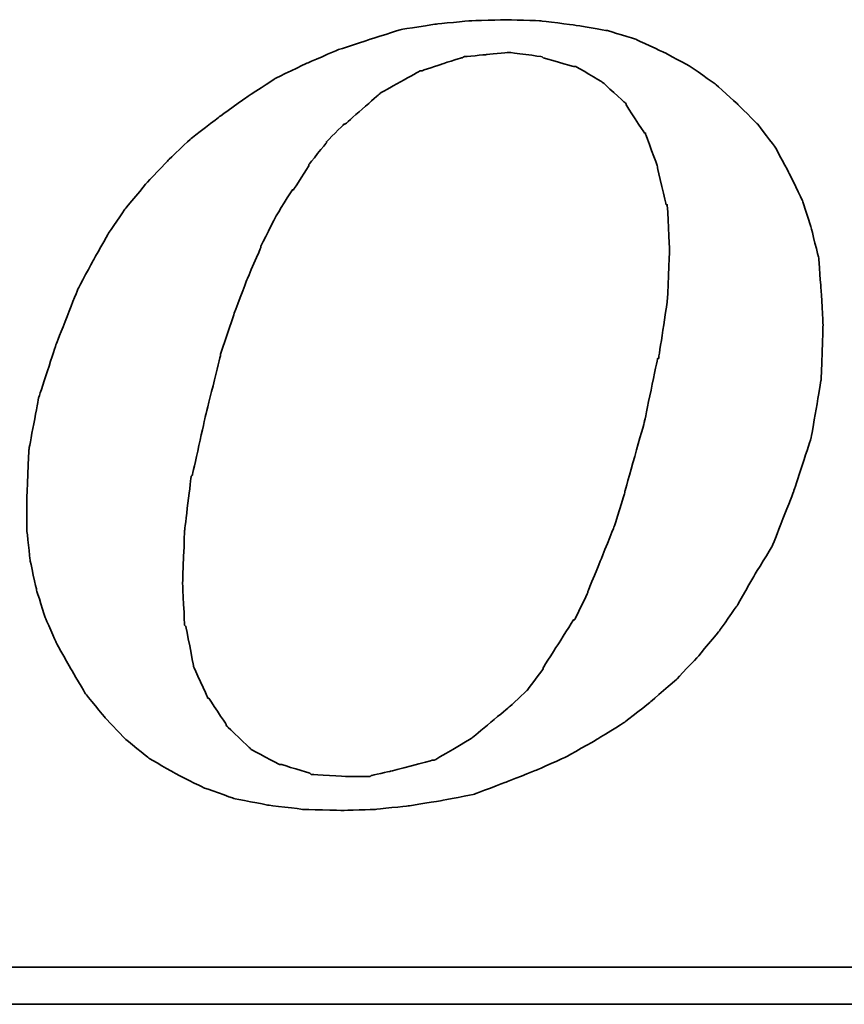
# Model space of a CAD drawing. Header units: millimetres. Extents: x 25 to 410, y 132 to 267.
# Tile 42 of 49: x 323.46 to 328.43, y 171.47 to 177.41. Entities that reach past the tile are written whole.
import ezdxf

# ---------------------------------------------------------------- set-up
doc = ezdxf.new("R2010")
doc.units = ezdxf.units.MM
doc.layers.add('DIM', color=4, linetype='CONTINUOUS')
doc.layers.add('layer 1', color=7, linetype='CONTINUOUS')

# ---------------------------------------------------------------- blocks, each defined once
blk = doc.blocks.new('TBI MOTION logo(完整正式版)')
at = {"layer": 'layer 1', "color": 22, "lineweight": 35}
for points, knots in [([(35.79625, -6.98375), (35.79625, -6.98375), (36.23125, -7.43875), (36.23125, -7.43875), (36.23125, -7.43875), (36.23125, -7.43875), (36.75625, -7.87125), (36.75625, -7.87125), (36.75625, -7.87125), (36.75625, -7.87125), (37.33125, -8.20375), (37.33125, -8.20375), (37.33125, -8.20375), (37.33125, -8.20375), (37.95625, -8.51875), (37.95625, -8.51875), (37.95625, -8.51875), (37.95625, -8.51875), (38.62625, -8.75875), (38.62625, -8.75875), (38.62625, -8.75875), (38.62625, -8.75875), (39.37125, -8.90375), (39.37125, -8.90375), (39.37125, -8.90375), (39.37125, -8.90375), (40.14125, -8.99875), (40.14125, -8.99875), (40.14125, -8.99875), (40.14125, -8.99875), (41.02625, -9.02375), (41.02625, -9.02375), (41.02625, -9.02375), (41.02625, -9.02375), (41.74625, -8.99875), (41.74625, -8.99875), (41.74625, -8.99875), (41.74625, -8.99875), (42.46625, -8.92375), (42.46625, -8.92375), (42.46625, -8.92375), (42.46625, -8.92375), (43.21125, -8.80625), (43.21125, -8.80625), (43.21125, -8.80625), (43.21125, -8.80625), (43.93125, -8.66375), (43.93125, -8.66375), (43.93125, -8.66375), (43.93125, -8.66375), (44.62625, -8.39875), (44.62625, -8.39875), (44.62625, -8.39875), (44.62625, -8.39875), (45.29625, -8.13375), (45.29625, -8.13375), (45.29625, -8.13375), (45.29625, -8.13375), (45.94625, -7.84375), (45.94625, -7.84375), (45.94625, -7.84375), (45.94625, -7.84375), (46.61625, -7.46375), (46.61625, -7.46375), (46.61625, -7.46375), (46.61625, -7.46375), (47.24125, -7.07875), (47.24125, -7.07875), (47.24125, -7.07875), (47.24125, -7.07875), (47.81625, -6.62375), (47.81625, -6.62375), (47.81625, -6.62375), (47.81625, -6.62375), (48.36875, -6.14375), (48.36875, -6.14375), (48.36875, -6.14375), (48.36875, -6.14375), (48.84625, -5.64125), (48.84625, -5.64125), (48.84625, -5.64125), (48.84625, -5.64125), (49.32625, -5.06375), (49.32625, -5.06375), (49.32625, -5.06375), (49.32625, -5.06375), (49.71125, -4.51374), (49.71125, -4.51374), (49.71125, -4.51374), (49.71125, -4.51374), (50.09625, -3.83874), (50.09625, -3.83874), (50.09625, -3.83874), (50.09625, -3.83874), (50.48125, -3.21374), (50.48125, -3.21374), (50.48125, -3.21374), (50.48125, -3.21374), (50.96125, -1.99125), (50.96125, -1.99125), (50.96125, -1.99125), (50.96125, -1.99125), (51.34375, -0.81875), (51.34375, -0.81875), (51.34375, -0.81875), (51.34375, -0.81875), (51.56125, 0.45624), (51.56125, 0.45624), (51.56125, 0.45624), (51.56125, 0.45624), (51.60625, 1.67624), (51.60625, 1.67624), (51.60625, 1.67624), (51.60625, 1.67624), (51.56125, 2.44625), (51.56125, 2.44625), (51.56125, 2.44625), (51.56125, 2.44625), (51.51125, 3.14125), (51.51125, 3.14125), (51.51125, 3.14125), (51.51125, 3.14125), (51.34375, 3.81125), (51.34375, 3.81125), (51.34375, 3.81125), (51.34375, 3.81125), (51.15125, 4.41125), (51.15125, 4.41125), (51.15125, 4.41125), (51.15125, 4.41125), (50.86125, 5.01125), (50.86125, 5.01125), (50.86125, 5.01125), (50.86125, 5.01125), (50.55125, 5.58875), (50.55125, 5.58875), (50.55125, 5.58875), (50.55125, 5.58875), (50.16625, 6.09125), (50.16625, 6.09125), (50.16625, 6.09125), (50.16625, 6.09125), (49.71125, 6.54875), (49.71125, 6.54875), (49.71125, 6.54875), (49.71125, 6.54875), (49.23125, 6.98125), (49.23125, 6.98125), (49.23125, 6.98125), (49.23125, 6.98125), (48.67875, 7.36625), (48.67875, 7.36625), (48.67875, 7.36625), (48.67875, 7.36625), (48.10375, 7.67625), (48.10375, 7.67625), (48.10375, 7.67625), (48.10375, 7.67625), (47.48125, 7.96375), (47.48125, 7.96375), (47.48125, 7.96375), (47.48125, 7.96375), (46.85625, 8.15625), (46.85625, 8.15625), (46.85625, 8.15625), (46.85625, 8.15625), (46.13625, 8.27624), (46.13625, 8.27624), (46.13625, 8.27624), (46.13625, 8.27624), (45.39125, 8.37125), (45.39125, 8.37125), (45.39125, 8.37125), (45.39125, 8.37125), (44.62625, 8.39624), (44.62625, 8.39624), (44.62625, 8.39624), (44.62625, 8.39624), (43.83625, 8.37125), (43.83625, 8.37125), (43.83625, 8.37125), (43.83625, 8.37125), (43.09125, 8.30125), (43.09125, 8.30125), (43.09125, 8.30125), (43.09125, 8.30125), (42.32125, 8.18125), (42.32125, 8.18125), (42.32125, 8.18125), (42.32125, 8.18125), (41.62875, 7.96375), (41.62875, 7.96375), (41.62875, 7.96375), (41.62875, 7.96375), (40.90625, 7.72625), (40.90625, 7.72625), (40.90625, 7.72625), (40.90625, 7.72625), (40.23624, 7.43625), (40.23624, 7.43625), (40.23624, 7.43625), (40.23624, 7.43625), (39.54124, 7.10125), (39.54124, 7.10125), (39.54124, 7.10125), (39.54124, 7.10125), (38.91625, 6.69125), (38.91625, 6.69125), (38.91625, 6.69125), (38.91625, 6.69125), (38.31625, 6.26125), (38.31625, 6.26125), (38.31625, 6.26125), (38.31625, 6.26125), (37.69125, 5.78125), (37.69125, 5.78125), (37.69125, 5.78125), (37.69125, 5.78125), (37.18625, 5.30125), (37.18625, 5.30125), (37.18625, 5.30125), (37.18625, 5.30125), (36.70625, 4.79624), (36.70625, 4.79624), (36.70625, 4.79624), (36.70625, 4.79624), (36.23125, 4.22125), (36.23125, 4.22125), (36.23125, 4.22125), (36.23125, 4.22125), (35.87124, 3.69375), (35.87124, 3.69375), (35.87124, 3.69375), (35.87124, 3.69375), (35.53125, 3.09125), (35.53125, 3.09125), (35.53125, 3.09125), (35.53125, 3.09125), (35.19875, 2.47125), (35.19875, 2.47125), (35.19875, 2.47125), (35.19875, 2.47125), (34.71625, 1.24625), (34.71625, 1.24625), (34.71625, 1.24625), (34.71625, 1.24625), (34.33125, 0.06874), (34.33125, 0.06874), (34.33125, 0.06874), (34.33125, 0.06874), (34.11625, -1.07875), (34.11625, -1.07875), (34.11625, -1.07875), (34.11625, -1.07875), (34.07125, -2.15875), (34.07125, -2.15875), (34.07125, -2.15875), (34.07125, -2.15875), (34.07125, -2.85375), (34.07125, -2.85375), (34.07125, -2.85375), (34.07125, -2.85375), (34.14125, -3.50375), (34.14125, -3.50375), (34.14125, -3.50375), (34.14125, -3.50375), (34.28625, -4.17375), (34.28625, -4.17375), (34.28625, -4.17375), (34.28625, -4.17375), (34.47625, -4.77624), (34.47625, -4.77624), (34.47625, -4.77624), (34.47625, -4.77624), (34.71625, -5.32625), (34.71625, -5.32625), (34.71625, -5.32625), (34.71625, -5.32625), (35.05375, -5.92875), (35.05375, -5.92875), (35.05375, -5.92875), (35.05375, -5.92875), (35.36375, -6.45375), (35.36375, -6.45375), (35.36375, -6.45375), (35.36375, -6.45375), (35.79625, -6.98375), (35.79625, -6.98375)], [0, 0, 0, 0, 0.01388889, 0.01388889, 0.01388889, 0.0138889, 0.02777778, 0.02777778, 0.02777778, 0.02777779, 0.04166667, 0.04166667, 0.04166667, 0.04166668, 0.05555556, 0.05555556, 0.05555556, 0.05555557, 0.06944444, 0.06944444, 0.06944444, 0.06944445, 0.08333333, 0.08333333, 0.08333333, 0.08333334, 0.09722222, 0.09722222, 0.09722222, 0.09722223, 0.11111111, 0.11111111, 0.11111111, 0.11111112, 0.125, 0.125, 0.125, 0.12500001, 0.13888889, 0.13888889, 0.13888889, 0.1388889, 0.15277778, 0.15277778, 0.15277778, 0.15277779, 0.16666667, 0.16666667, 0.16666667, 0.16666668, 0.18055556, 0.18055556, 0.18055556, 0.18055557, 0.19444444, 0.19444444, 0.19444444, 0.19444445, 0.20833333, 0.20833333, 0.20833333, 0.20833334, 0.22222222, 0.22222222, 0.22222222, 0.22222223, 0.23611111, 0.23611111, 0.23611111, 0.23611112, 0.25, 0.25, 0.25, 0.25000001, 0.26388889, 0.26388889, 0.26388889, 0.2638889, 0.27777778, 0.27777778, 0.27777778, 0.27777779, 0.29166667, 0.29166667, 0.29166667, 0.29166668, 0.30555556, 0.30555556, 0.30555556, 0.30555557, 0.31944444, 0.31944444, 0.31944444, 0.31944445, 0.33333333, 0.33333333, 0.33333333, 0.33333334, 0.34722222, 0.34722222, 0.34722222, 0.34722223, 0.36111111, 0.36111111, 0.36111111, 0.36111112, 0.375, 0.375, 0.375, 0.37500001, 0.38888889, 0.38888889, 0.38888889, 0.3888889, 0.40277778, 0.40277778, 0.40277778, 0.40277779, 0.41666667, 0.41666667, 0.41666667, 0.41666668, 0.43055556, 0.43055556, 0.43055556, 0.43055557, 0.44444444, 0.44444444, 0.44444444, 0.44444445, 0.45833333, 0.45833333, 0.45833333, 0.45833334, 0.47222222, 0.47222222, 0.47222222, 0.47222223, 0.48611111, 0.48611111, 0.48611111, 0.48611112, 0.5, 0.5, 0.5, 0.50000001, 0.51388889, 0.51388889, 0.51388889, 0.5138889, 0.52777778, 0.52777778, 0.52777778, 0.52777779, 0.54166667, 0.54166667, 0.54166667, 0.54166668, 0.55555556, 0.55555556, 0.55555556, 0.55555557, 0.56944444, 0.56944444, 0.56944444, 0.56944445, 0.58333333, 0.58333333, 0.58333333, 0.58333334, 0.59722222, 0.59722222, 0.59722222, 0.59722223, 0.61111111, 0.61111111, 0.61111111, 0.61111112, 0.625, 0.625, 0.625, 0.62500001, 0.63888889, 0.63888889, 0.63888889, 0.6388889, 0.65277778, 0.65277778, 0.65277778, 0.65277779, 0.66666667, 0.66666667, 0.66666667, 0.66666668, 0.68055556, 0.68055556, 0.68055556, 0.68055557, 0.69444444, 0.69444444, 0.69444444, 0.69444445, 0.70833333, 0.70833333, 0.70833333, 0.70833334, 0.72222222, 0.72222222, 0.72222222, 0.72222223, 0.73611111, 0.73611111, 0.73611111, 0.73611112, 0.75, 0.75, 0.75, 0.75000001, 0.76388889, 0.76388889, 0.76388889, 0.7638889, 0.77777778, 0.77777778, 0.77777778, 0.77777779, 0.79166667, 0.79166667, 0.79166667, 0.79166668, 0.80555556, 0.80555556, 0.80555556, 0.80555557, 0.81944444, 0.81944444, 0.81944444, 0.81944445, 0.83333333, 0.83333333, 0.83333333, 0.83333334, 0.84722222, 0.84722222, 0.84722222, 0.84722223, 0.86111111, 0.86111111, 0.86111111, 0.86111112, 0.875, 0.875, 0.875, 0.87500001, 0.88888889, 0.88888889, 0.88888889, 0.8888889, 0.90277778, 0.90277778, 0.90277778, 0.90277779, 0.91666667, 0.91666667, 0.91666667, 0.91666668, 0.93055556, 0.93055556, 0.93055556, 0.93055557, 0.94444444, 0.94444444, 0.94444444, 0.94444445, 0.95833333, 0.95833333, 0.95833333, 0.95833334, 0.97222222, 0.97222222, 0.97222222, 0.97222223, 0.98611111, 0.98611111, 0.98611111, 0.98611112, 1, 1, 1, 1]), ([(38.33875, 1.03124), (38.33875, 1.03124), (38.62625, 1.89625), (38.62625, 1.89625), (38.62625, 1.89625), (38.62625, 1.89625), (38.91625, 2.66375), (38.91625, 2.66375), (38.91625, 2.66375), (38.91625, 2.66375), (39.22625, 3.38125), (39.22625, 3.38125), (39.22625, 3.38125), (39.22625, 3.38125), (39.22625, 3.40624), (39.22625, 3.40624), (39.22625, 3.40624), (39.22625, 3.40624), (39.56124, 4.07624), (39.56124, 4.07624), (39.56124, 4.07624), (39.56124, 4.07624), (39.92125, 4.65125), (39.92125, 4.65125), (39.92125, 4.65125), (39.92125, 4.65125), (39.94625, 4.65125), (39.94625, 4.65125), (39.94625, 4.65125), (39.94625, 4.65125), (40.28125, 5.17875), (40.28125, 5.17875), (40.28125, 5.17875), (40.28125, 5.17875), (40.28125, 5.20375), (40.28125, 5.20375), (40.28125, 5.20375), (40.28125, 5.20375), (40.66875, 5.68625), (40.66875, 5.68625), (40.66875, 5.68625), (40.66875, 5.68625), (40.66875, 5.70625), (40.66875, 5.70625), (40.66875, 5.70625), (40.66875, 5.70625), (41.05124, 6.09125), (41.05124, 6.09125), (41.05124, 6.09125), (41.05124, 6.09125), (41.07625, 6.09125), (41.07625, 6.09125), (41.07625, 6.09125), (41.07625, 6.09125), (41.84125, 6.76625), (41.84125, 6.76625), (41.84125, 6.76625), (41.84125, 6.76625), (41.86625, 6.78625), (41.86625, 6.78625), (41.86625, 6.78625), (41.86625, 6.78625), (42.73125, 7.26624), (42.73125, 7.26624), (42.73125, 7.26624), (42.73125, 7.26624), (42.75625, 7.26624), (42.75625, 7.26624), (42.75625, 7.26624), (42.75625, 7.26624), (43.18625, 7.41125), (43.18625, 7.41125), (43.18625, 7.41125), (43.18625, 7.41125), (43.64125, 7.55625), (43.64125, 7.55625), (43.64125, 7.55625), (43.64125, 7.55625), (43.66625, 7.55625), (43.66625, 7.55625), (43.66625, 7.55625), (43.66625, 7.55625), (43.69125, 7.58124), (43.69125, 7.58124), (43.69125, 7.58124), (43.69125, 7.58124), (44.19125, 7.62625), (44.19125, 7.62625), (44.19125, 7.62625), (44.19125, 7.62625), (44.67125, 7.67625), (44.67125, 7.67625), (44.67125, 7.67625), (44.67125, 7.67625), (44.69625, 7.67625), (44.69625, 7.67625), (44.69625, 7.67625), (44.69625, 7.67625), (45.41875, 7.58124), (45.41875, 7.58124), (45.41875, 7.58124), (45.41875, 7.58124), (45.44125, 7.55625), (45.44125, 7.55625), (45.44125, 7.55625), (45.44125, 7.55625), (46.11125, 7.36625), (46.11125, 7.36625), (46.11125, 7.36625), (46.11125, 7.36625), (46.13625, 7.36625), (46.13625, 7.36625), (46.13625, 7.36625), (46.13625, 7.36625), (46.15875, 7.36625), (46.15875, 7.36625), (46.15875, 7.36625), (46.15875, 7.36625), (46.73625, 7.02624), (46.73625, 7.02624), (46.73625, 7.02624), (46.73625, 7.02624), (46.76125, 7.00624), (46.76125, 7.00624), (46.76125, 7.00624), (46.76125, 7.00624), (47.24125, 6.57124), (47.24125, 6.57124), (47.24125, 6.57124), (47.24125, 6.57124), (47.26625, 6.54875), (47.26625, 6.54875), (47.26625, 6.54875), (47.26625, 6.54875), (47.26625, 6.52375), (47.26625, 6.52375), (47.26625, 6.52375), (47.26625, 6.52375), (47.67375, 5.89875), (47.67375, 5.89875), (47.67375, 5.89875), (47.67375, 5.89875), (47.69625, 5.89875), (47.69625, 5.89875), (47.69625, 5.89875), (47.69625, 5.89875), (47.69625, 5.87625), (47.69625, 5.87625), (47.69625, 5.87625), (47.69625, 5.87625), (47.96125, 5.15625), (47.96125, 5.15625), (47.96125, 5.15625), (47.96125, 5.15625), (47.96125, 5.13125), (47.96125, 5.13125), (47.96125, 5.13125), (47.96125, 5.13125), (48.15125, 4.31875), (48.15125, 4.31875), (48.15125, 4.31875), (48.15125, 4.31875), (48.17625, 4.31875), (48.17625, 4.31875), (48.17625, 4.31875), (48.17625, 4.31875), (48.17625, 4.29125), (48.17625, 4.29125), (48.17625, 4.29125), (48.17625, 4.29125), (48.22625, 3.33125), (48.22625, 3.33125), (48.22625, 3.33125), (48.22625, 3.33125), (48.22625, 3.30875), (48.22625, 3.30875), (48.22625, 3.30875), (48.22625, 3.30875), (48.17625, 2.20624), (48.17625, 2.20624), (48.17625, 2.20624), (48.17625, 2.20624), (48.17625, 2.18124), (48.17625, 2.18124), (48.17625, 2.18124), (48.17625, 2.18124), (47.98375, 0.93624), (47.98375, 0.93624), (47.98375, 0.93624), (47.98375, 0.93624), (47.96125, 0.93624), (47.96125, 0.93624), (47.96125, 0.93624), (47.96125, 0.93624), (47.67375, -0.45874), (47.67375, -0.45874), (47.67375, -0.45874), (47.67375, -0.45874), (47.24125, -1.99125), (47.24125, -1.99125), (47.24125, -1.99125), (47.24125, -1.99125), (47.24125, -2.01874), (47.24125, -2.01874), (47.24125, -2.01874), (47.24125, -2.01874), (47.00125, -2.78375), (47.00125, -2.78375), (47.00125, -2.78375), (47.00125, -2.78375), (46.71125, -3.50375), (46.71125, -3.50375), (46.71125, -3.50375), (46.71125, -3.50375), (46.42625, -4.19875), (46.42625, -4.19875), (46.42625, -4.19875), (46.42625, -4.19875), (46.42625, -4.22375), (46.42625, -4.22375), (46.42625, -4.22375), (46.42625, -4.22375), (46.13625, -4.82374), (46.13625, -4.82374), (46.13625, -4.82374), (46.13625, -4.82374), (46.11125, -4.82374), (46.11125, -4.82374), (46.11125, -4.82374), (46.11125, -4.82374), (45.77625, -5.35125), (45.77625, -5.35125), (45.77625, -5.35125), (45.77625, -5.35125), (45.44125, -5.87875), (45.44125, -5.87875), (45.44125, -5.87875), (45.44125, -5.87875), (45.44125, -5.90375), (45.44125, -5.90375), (45.44125, -5.90375), (45.44125, -5.90375), (45.10625, -6.35875), (45.10625, -6.35875), (45.10625, -6.35875), (45.10625, -6.35875), (45.08125, -6.38375), (45.08125, -6.38375), (45.08125, -6.38375), (45.08125, -6.38375), (44.69625, -6.74375), (44.69625, -6.74375), (44.69625, -6.74375), (44.69625, -6.74375), (43.88375, -7.41625), (43.88375, -7.41625), (43.88375, -7.41625), (43.88375, -7.41625), (43.85625, -7.43875), (43.85625, -7.43875), (43.85625, -7.43875), (43.85625, -7.43875), (43.04125, -7.91875), (43.04125, -7.91875), (43.04125, -7.91875), (43.04125, -7.91875), (43.01625, -7.91875), (43.01625, -7.91875), (43.01625, -7.91875), (43.01625, -7.91875), (42.99625, -7.91875), (42.99625, -7.91875), (42.99625, -7.91875), (42.99625, -7.91875), (42.08125, -8.15875), (42.08125, -8.15875), (42.08125, -8.15875), (42.08125, -8.15875), (41.65125, -8.25625), (41.65125, -8.25625), (41.65125, -8.25625), (41.65125, -8.25625), (41.62875, -8.27875), (41.62875, -8.27875), (41.62875, -8.27875), (41.62875, -8.27875), (41.60125, -8.27875), (41.60125, -8.27875), (41.60125, -8.27875), (41.60125, -8.27875), (41.12125, -8.27875), (41.12125, -8.27875), (41.12125, -8.27875), (41.12125, -8.27875), (40.35624, -8.23125), (40.35624, -8.23125), (40.35624, -8.23125), (40.35624, -8.23125), (40.33125, -8.23125), (40.33125, -8.23125), (40.33125, -8.23125), (40.33125, -8.23125), (40.30625, -8.20375), (40.30625, -8.20375), (40.30625, -8.20375), (40.30625, -8.20375), (39.68375, -8.01375), (39.68375, -8.01375), (39.68375, -8.01375), (39.68375, -8.01375), (39.66124, -8.01375), (39.66124, -8.01375), (39.66124, -8.01375), (39.66124, -8.01375), (39.63625, -8.01375), (39.63625, -8.01375), (39.63625, -8.01375), (39.63625, -8.01375), (39.01125, -7.67875), (39.01125, -7.67875), (39.01125, -7.67875), (39.01125, -7.67875), (38.98875, -7.65375), (38.98875, -7.65375), (38.98875, -7.65375), (38.98875, -7.65375), (38.48625, -7.17375), (38.48625, -7.17375), (38.48625, -7.17375), (38.48625, -7.17375), (38.45875, -7.14875), (38.45875, -7.14875), (38.45875, -7.14875), (38.45875, -7.14875), (38.45875, -7.12875), (38.45875, -7.12875), (38.45875, -7.12875), (38.45875, -7.12875), (38.07625, -6.54875), (38.07625, -6.54875), (38.07625, -6.54875), (38.07625, -6.54875), (38.05125, -6.54875), (38.05125, -6.54875), (38.05125, -6.54875), (38.05125, -6.54875), (38.05125, -6.52875), (38.05125, -6.52875), (38.05125, -6.52875), (38.05125, -6.52875), (37.74125, -5.85375), (37.74125, -5.85375), (37.74125, -5.85375), (37.74125, -5.85375), (37.74125, -5.82875), (37.74125, -5.82875), (37.74125, -5.82875), (37.74125, -5.82875), (37.57375, -4.96875), (37.57375, -4.96875), (37.57375, -4.96875), (37.57375, -4.96875), (37.54625, -4.94375), (37.54625, -4.94375), (37.54625, -4.94375), (37.54625, -4.94375), (37.50125, -4.03375), (37.50125, -4.03375), (37.50125, -4.03375), (37.50125, -4.03375), (37.50125, -4.00875), (37.50125, -4.00875), (37.50125, -4.00875), (37.50125, -4.00875), (37.54625, -2.85375), (37.54625, -2.85375), (37.54625, -2.85375), (37.54625, -2.85375), (37.69125, -1.65875), (37.69125, -1.65875), (37.69125, -1.65875), (37.69125, -1.65875), (37.71624, -1.63375), (37.71624, -1.63375), (37.71624, -1.63375), (37.71624, -1.63375), (38.00375, -0.33875), (38.00375, -0.33875), (38.00375, -0.33875), (38.00375, -0.33875), (38.33875, 1.00624), (38.33875, 1.00624), (38.33875, 1.00624), (38.33875, 1.00624), (38.33875, 1.03124), (38.33875, 1.03124)], [0, 0, 0, 0, 0.01010101, 0.01010101, 0.01010101, 0.01010102, 0.02020202, 0.02020202, 0.02020202, 0.02020203, 0.03030303, 0.03030303, 0.03030303, 0.03030304, 0.04040404, 0.04040404, 0.04040404, 0.04040405, 0.05050505, 0.05050505, 0.05050505, 0.05050506, 0.06060606, 0.06060606, 0.06060606, 0.06060607, 0.07070707, 0.07070707, 0.07070707, 0.07070708, 0.08080808, 0.08080808, 0.08080808, 0.08080809, 0.09090909, 0.09090909, 0.09090909, 0.0909091, 0.1010101, 0.1010101, 0.1010101, 0.10101011, 0.11111111, 0.11111111, 0.11111111, 0.11111112, 0.12121212, 0.12121212, 0.12121212, 0.12121213, 0.13131313, 0.13131313, 0.13131313, 0.13131314, 0.14141414, 0.14141414, 0.14141414, 0.14141415, 0.15151515, 0.15151515, 0.15151515, 0.15151516, 0.16161616, 0.16161616, 0.16161616, 0.16161617, 0.17171717, 0.17171717, 0.17171717, 0.17171718, 0.18181818, 0.18181818, 0.18181818, 0.18181819, 0.19191919, 0.19191919, 0.19191919, 0.1919192, 0.2020202, 0.2020202, 0.2020202, 0.20202021, 0.21212121, 0.21212121, 0.21212121, 0.21212122, 0.22222222, 0.22222222, 0.22222222, 0.22222223, 0.23232323, 0.23232323, 0.23232323, 0.23232324, 0.24242424, 0.24242424, 0.24242424, 0.24242425, 0.25252525, 0.25252525, 0.25252525, 0.25252526, 0.26262626, 0.26262626, 0.26262626, 0.26262627, 0.27272727, 0.27272727, 0.27272727, 0.27272728, 0.28282828, 0.28282828, 0.28282828, 0.28282829, 0.29292929, 0.29292929, 0.29292929, 0.2929293, 0.3030303, 0.3030303, 0.3030303, 0.30303031, 0.31313131, 0.31313131, 0.31313131, 0.31313132, 0.32323232, 0.32323232, 0.32323232, 0.32323233, 0.33333333, 0.33333333, 0.33333333, 0.33333334, 0.34343434, 0.34343434, 0.34343434, 0.34343435, 0.35353535, 0.35353535, 0.35353535, 0.35353536, 0.36363636, 0.36363636, 0.36363636, 0.36363637, 0.37373737, 0.37373737, 0.37373737, 0.37373738, 0.38383838, 0.38383838, 0.38383838, 0.38383839, 0.39393939, 0.39393939, 0.39393939, 0.3939394, 0.4040404, 0.4040404, 0.4040404, 0.40404041, 0.41414141, 0.41414141, 0.41414141, 0.41414142, 0.42424242, 0.42424242, 0.42424242, 0.42424243, 0.43434343, 0.43434343, 0.43434343, 0.43434344, 0.44444444, 0.44444444, 0.44444444, 0.44444445, 0.45454545, 0.45454545, 0.45454545, 0.45454546, 0.46464646, 0.46464646, 0.46464646, 0.46464647, 0.47474747, 0.47474747, 0.47474747, 0.47474748, 0.48484848, 0.48484848, 0.48484848, 0.48484849, 0.49494949, 0.49494949, 0.49494949, 0.4949495, 0.50505051, 0.50505051, 0.50505051, 0.50505052, 0.51515152, 0.51515152, 0.51515152, 0.51515153, 0.52525253, 0.52525253, 0.52525253, 0.52525254, 0.53535354, 0.53535354, 0.53535354, 0.53535355, 0.54545455, 0.54545455, 0.54545455, 0.54545456, 0.55555556, 0.55555556, 0.55555556, 0.55555557, 0.56565657, 0.56565657, 0.56565657, 0.56565658, 0.57575758, 0.57575758, 0.57575758, 0.57575759, 0.58585859, 0.58585859, 0.58585859, 0.5858586, 0.5959596, 0.5959596, 0.5959596, 0.59595961, 0.60606061, 0.60606061, 0.60606061, 0.60606062, 0.61616162, 0.61616162, 0.61616162, 0.61616163, 0.62626263, 0.62626263, 0.62626263, 0.62626264, 0.63636364, 0.63636364, 0.63636364, 0.63636365, 0.64646465, 0.64646465, 0.64646465, 0.64646466, 0.65656566, 0.65656566, 0.65656566, 0.65656567, 0.66666667, 0.66666667, 0.66666667, 0.66666668, 0.67676768, 0.67676768, 0.67676768, 0.67676769, 0.68686869, 0.68686869, 0.68686869, 0.6868687, 0.6969697, 0.6969697, 0.6969697, 0.69696971, 0.70707071, 0.70707071, 0.70707071, 0.70707072, 0.71717172, 0.71717172, 0.71717172, 0.71717173, 0.72727273, 0.72727273, 0.72727273, 0.72727274, 0.73737374, 0.73737374, 0.73737374, 0.73737375, 0.74747475, 0.74747475, 0.74747475, 0.74747476, 0.75757576, 0.75757576, 0.75757576, 0.75757577, 0.76767677, 0.76767677, 0.76767677, 0.76767678, 0.77777778, 0.77777778, 0.77777778, 0.77777779, 0.78787879, 0.78787879, 0.78787879, 0.7878788, 0.7979798, 0.7979798, 0.7979798, 0.79797981, 0.80808081, 0.80808081, 0.80808081, 0.80808082, 0.81818182, 0.81818182, 0.81818182, 0.81818183, 0.82828283, 0.82828283, 0.82828283, 0.82828284, 0.83838384, 0.83838384, 0.83838384, 0.83838385, 0.84848485, 0.84848485, 0.84848485, 0.84848486, 0.85858586, 0.85858586, 0.85858586, 0.85858587, 0.86868687, 0.86868687, 0.86868687, 0.86868688, 0.87878788, 0.87878788, 0.87878788, 0.87878789, 0.88888889, 0.88888889, 0.88888889, 0.8888889, 0.8989899, 0.8989899, 0.8989899, 0.89898991, 0.90909091, 0.90909091, 0.90909091, 0.90909092, 0.91919192, 0.91919192, 0.91919192, 0.91919193, 0.92929293, 0.92929293, 0.92929293, 0.92929294, 0.93939394, 0.93939394, 0.93939394, 0.93939395, 0.94949495, 0.94949495, 0.94949495, 0.94949496, 0.95959596, 0.95959596, 0.95959596, 0.95959597, 0.96969697, 0.96969697, 0.96969697, 0.96969698, 0.97979798, 0.97979798, 0.97979798, 0.97979799, 0.98989899, 0.98989899, 0.98989899, 0.989899, 1, 1, 1, 1]), ([(75.90875, -9.47875), (75.90875, -9.47875), (75.90875, -12.28625), (75.90875, -12.28625), (75.90875, -12.28625), (75.90875, -12.28625), (75.90875, -12.47875), (75.90875, -12.47875), (75.90875, -12.47875), (75.90875, -12.47875), (75.71625, -12.47875), (75.71625, -12.47875), (75.71625, -12.47875), (75.71625, -12.47875), (-88.32875, -12.47875), (-88.32875, -12.47875), (-88.32875, -12.47875), (-88.32875, -12.47875), (-88.32875, -13.29375), (-88.32875, -13.29375), (-88.32875, -13.29375), (-88.32875, -13.29375), (82.89125, -13.29375), (82.89125, -13.29375), (82.89125, -13.29375), (82.89125, -13.29375), (75.90875, -9.47875), (75.90875, -9.47875)], [0, 0, 0, 0, 0.14285714, 0.14285714, 0.14285714, 0.14285715, 0.28571429, 0.28571429, 0.28571429, 0.2857143, 0.42857143, 0.42857143, 0.42857143, 0.42857144, 0.57142857, 0.57142857, 0.57142857, 0.57142858, 0.71428571, 0.71428571, 0.71428571, 0.71428572, 0.85714286, 0.85714286, 0.85714286, 0.85714287, 1, 1, 1, 1])]:
    blk.add_open_spline(points, degree=3, knots=knots, dxfattribs=at)

msp = doc.modelspace()

# ---------------------------------------------------------------- block references
at = {"layer": 'DIM', "color": 7, "xscale": 0.2736514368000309, "yscale": 0.2736514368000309, "zscale": 0.2736514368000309}
msp.add_blockref('TBI MOTION logo(完整正式版)', (314.1771, 175.111), dxfattribs=at)

doc.saveas('drawing.dxf')
